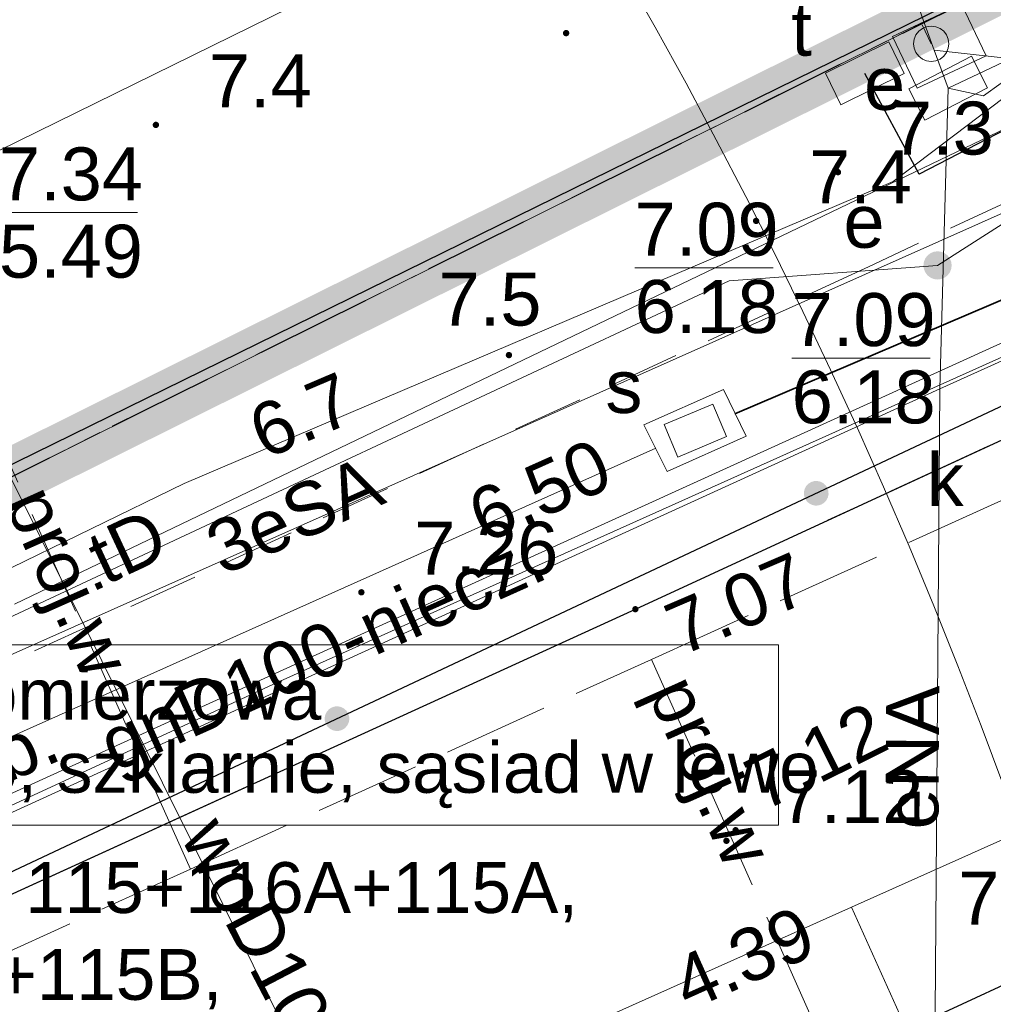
# Model space of a CAD drawing. Extents: x 5474185 to 5474933, y 5916077 to 5916824.
# Tile 195 of 256: x 5474737 to 5474751, y 5916260 to 5916274. Entities that reach past the tile are written whole.
import ezdxf
from ezdxf.enums import TextEntityAlignment as Align

# ---------------------------------------------------------------- set-up
doc = ezdxf.new("R2010")
doc.units = 0
for name, pattern in [('DASHDOT', [1, 0.5, -0.25, 0, -0.25]), ('PRZER1-1', [1, 0.5, -0.5]), ('PRZER2-1', [1.5, 1, -0.5]), ('PRZER3-1', [2, 1.5, -0.5]), ('PRZER3-2', [2.5, 1.5, -1])]:
    doc.linetypes.add(name, pattern=pattern)
doc.layers.add('1-GRAN', color=5, linetype='DASHDOT')
for name, color, linetype, lineweight in [('GESDZI', 253, 'CONTINUOUS', 18), ('GESJOB', 253, 'CONTINUOUS', 35), ('GESUZY', 253, 'CONTINUOUS', 18), ('GSLKOG', 253, 'CONTINUOUS', 35), ('GSLKRW', 253, 'CONTINUOUS', 25), ('GSPWPN', 253, 'CONTINUOUS', 13), ('GSPWPN_O', 253, 'CONTINUOUS', 13), ('GSPWPS', 253, 'CONTINUOUS', 13), ('GSPWPS_O', 253, 'CONTINUOUS', 13), ('GSSIPD', 253, 'CONTINUOUS', 18), ('GSSKOA', 253, 'CONTINUOUS', 18), ('GSSKOD', 253, 'CONTINUOUS', 18), ('GSSKOD_O', 253, 'CONTINUOUS', 18), ('GULEPR', 254, 'CONTINUOUS', 18), ('GULEPR_O', 254, 'CONTINUOUS', 18), ('GULGPR', 254, 'CONTINUOUS', 18), ('GULGPR_O', 254, 'CONTINUOUS', 18), ('GULKPR', 7, 'CONTINUOUS', 18), ('GULLOB', 254, 'CONTINUOUS', 35), ('GULSPR', 254, 'CONTINUOUS', 18), ('GULTPR', 254, 'CONTINUOUS', 18), ('GULTPR_O', 254, 'CONTINUOUS', 18), ('GULWPR', 7, 'CONTINUOUS', 18), ('GULWPR_O', 254, 'CONTINUOUS', 18), ('GUPESE', 254, 'CONTINUOUS', 18), ('GUPESE_O', 254, 'CONTINUOUS', 18), ('GUPEUT', 254, 'CONTINUOUS', 18), ('GUPEUT_O', 254, 'CONTINUOUS', 18), ('GUPISN', 253, 'CONTINUOUS', 18), ('GUPIWZ', 253, 'CONTINUOUS', 18), ('GUPIWZ_O', 253, 'CONTINUOUS', 18), ('GUPPRZ_O', 40, 'CONTINUOUS', 18), ('GUPTSZ', 253, 'CONTINUOUS', 18), ('GUPTSZ_O', 253, 'CONTINUOUS', 18), ('GUSIKP', 253, 'CONTINUOUS', 18), ('IS HP zasięg', 251, 'CONTINUOUS', 20), ('IS opis', 7, 'CONTINUOUS', 20)]:
    doc.layers.add(name, color=color, linetype=linetype, lineweight=lineweight)
doc.styles.add('Arial', font='arial.ttf')
doc.styles.add('GENERATED_STYLE_1', font='arial.ttf')

msp = doc.modelspace()

# ---------------------------------------------------------------- hatches: boundary and pattern name
at = {"layer": 'GSLKOG'}
for points in [[(5474746.630355, 5916271.636384), (5474746.585565, 5916271.645374), (5474746.544628, 5916271.665653), (5474746.510333, 5916271.695835), (5474746.48502, 5916271.733864), (5474746.470411, 5916271.777149), (5474746.467504, 5916271.822741), (5474746.476494, 5916271.867532), (5474746.496772, 5916271.908468), (5474746.526954, 5916271.942763), (5474746.564984, 5916271.968077), (5474746.608269, 5916271.982685), (5474746.653861, 5916271.985593), (5474746.698652, 5916271.976602), (5474746.739588, 5916271.956324), (5474746.773883, 5916271.926142), (5474746.799197, 5916271.888113), (5474746.813805, 5916271.844827), (5474746.816713, 5916271.799235), (5474746.807722, 5916271.754445), (5474746.787444, 5916271.713508), (5474746.757262, 5916271.679213), (5474746.719232, 5916271.6539), (5474746.675947, 5916271.639291)], [(5474746.630355, 5916271.636384), (5474746.585565, 5916271.645374), (5474746.544628, 5916271.665653), (5474746.510333, 5916271.695835), (5474746.48502, 5916271.733864), (5474746.470411, 5916271.777149), (5474746.467504, 5916271.822741), (5474746.476494, 5916271.867532), (5474746.496772, 5916271.908468), (5474746.526954, 5916271.942763), (5474746.564984, 5916271.968077), (5474746.608269, 5916271.982685), (5474746.653861, 5916271.985593), (5474746.698652, 5916271.976602), (5474746.739588, 5916271.956324), (5474746.773883, 5916271.926142), (5474746.799197, 5916271.888113), (5474746.813805, 5916271.844827), (5474746.816713, 5916271.799235), (5474746.807722, 5916271.754445), (5474746.787444, 5916271.713508), (5474746.757262, 5916271.679213), (5474746.719232, 5916271.6539), (5474746.675947, 5916271.639291)], [(5474739.897986, 5916268.331054), (5474739.853195, 5916268.340045), (5474739.812259, 5916268.360323), (5474739.777964, 5916268.390505), (5474739.75265, 5916268.428535), (5474739.738042, 5916268.47182), (5474739.735134, 5916268.517412), (5474739.744125, 5916268.562202), (5474739.764403, 5916268.603139), (5474739.794585, 5916268.637434), (5474739.832614, 5916268.662747), (5474739.8759, 5916268.677356), (5474739.921492, 5916268.680263), (5474739.966282, 5916268.671273), (5474740.007219, 5916268.650995), (5474740.041514, 5916268.620812), (5474740.066827, 5916268.582783), (5474740.081436, 5916268.539498), (5474740.084343, 5916268.493906), (5474740.075353, 5916268.449115), (5474740.055075, 5916268.408179), (5474740.024892, 5916268.373884), (5474739.986863, 5916268.34857), (5474739.943578, 5916268.333962)], [(5474739.897986, 5916268.331054), (5474739.853195, 5916268.340045), (5474739.812259, 5916268.360323), (5474739.777964, 5916268.390505), (5474739.75265, 5916268.428535), (5474739.738042, 5916268.47182), (5474739.735134, 5916268.517412), (5474739.744125, 5916268.562202), (5474739.764403, 5916268.603139), (5474739.794585, 5916268.637434), (5474739.832614, 5916268.662747), (5474739.8759, 5916268.677356), (5474739.921492, 5916268.680263), (5474739.966282, 5916268.671273), (5474740.007219, 5916268.650995), (5474740.041514, 5916268.620812), (5474740.066827, 5916268.582783), (5474740.081436, 5916268.539498), (5474740.084343, 5916268.493906), (5474740.075353, 5916268.449115), (5474740.055075, 5916268.408179), (5474740.024892, 5916268.373884), (5474739.986863, 5916268.34857), (5474739.943578, 5916268.333962)], [(5474748.737043, 5916266.667874), (5474748.692409, 5916266.677613), (5474748.651817, 5916266.698573), (5474748.618032, 5916266.729324), (5474748.593358, 5916266.767772), (5474748.579475, 5916266.811295), (5474748.577331, 5916266.856929), (5474748.587069, 5916266.901563), (5474748.608029, 5916266.942155), (5474748.638781, 5916266.97594), (5474748.677228, 5916267.000614), (5474748.720752, 5916267.014497), (5474748.766386, 5916267.016641), (5474748.81102, 5916267.006903), (5474748.851612, 5916266.985943), (5474748.885397, 5916266.955191), (5474748.910071, 5916266.916744), (5474748.923953, 5916266.87322), (5474748.926098, 5916266.827586), (5474748.916359, 5916266.782952), (5474748.895399, 5916266.74236), (5474748.864648, 5916266.708575), (5474748.8262, 5916266.683901), (5474748.782677, 5916266.670019)], [(5474748.737043, 5916266.667874), (5474748.692409, 5916266.677613), (5474748.651817, 5916266.698573), (5474748.618032, 5916266.729324), (5474748.593358, 5916266.767772), (5474748.579475, 5916266.811295), (5474748.577331, 5916266.856929), (5474748.587069, 5916266.901563), (5474748.608029, 5916266.942155), (5474748.638781, 5916266.97594), (5474748.677228, 5916267.000614), (5474748.720752, 5916267.014497), (5474748.766386, 5916267.016641), (5474748.81102, 5916267.006903), (5474748.851612, 5916266.985943), (5474748.885397, 5916266.955191), (5474748.910071, 5916266.916744), (5474748.923953, 5916266.87322), (5474748.926098, 5916266.827586), (5474748.916359, 5916266.782952), (5474748.895399, 5916266.74236), (5474748.864648, 5916266.708575), (5474748.8262, 5916266.683901), (5474748.782677, 5916266.670019)], [(5474741.950328, 5916263.475616), (5474741.905694, 5916263.485355), (5474741.865103, 5916263.506315), (5474741.831317, 5916263.537067), (5474741.806643, 5916263.575514), (5474741.792761, 5916263.619037), (5474741.790617, 5916263.664672), (5474741.800355, 5916263.709306), (5474741.821315, 5916263.749897), (5474741.852067, 5916263.783683), (5474741.890514, 5916263.808357), (5474741.934037, 5916263.822239), (5474741.979672, 5916263.824383), (5474742.024306, 5916263.814645), (5474742.064897, 5916263.793685), (5474742.098683, 5916263.762933), (5474742.123357, 5916263.724486), (5474742.137239, 5916263.680963), (5474742.139383, 5916263.635328), (5474742.129645, 5916263.590694), (5474742.108685, 5916263.550103), (5474742.077933, 5916263.516317), (5474742.039486, 5916263.491643), (5474741.995963, 5916263.477761)], [(5474741.950328, 5916263.475616), (5474741.905694, 5916263.485355), (5474741.865103, 5916263.506315), (5474741.831317, 5916263.537067), (5474741.806643, 5916263.575514), (5474741.792761, 5916263.619037), (5474741.790617, 5916263.664672), (5474741.800355, 5916263.709306), (5474741.821315, 5916263.749897), (5474741.852067, 5916263.783683), (5474741.890514, 5916263.808357), (5474741.934037, 5916263.822239), (5474741.979672, 5916263.824383), (5474742.024306, 5916263.814645), (5474742.064897, 5916263.793685), (5474742.098683, 5916263.762933), (5474742.123357, 5916263.724486), (5474742.137239, 5916263.680963), (5474742.139383, 5916263.635328), (5474742.129645, 5916263.590694), (5474742.108685, 5916263.550103), (5474742.077933, 5916263.516317), (5474742.039486, 5916263.491643), (5474741.995963, 5916263.477761)]]:
    msp.add_hatch(color=256, dxfattribs=at).paths.add_polyline_path(points)
at = {"layer": 'GSPWPN'}
for points in [[(5474745.21, 5916273.315), (5474745.198353, 5916273.316533), (5474745.1875, 5916273.321029), (5474745.17818, 5916273.32818), (5474745.171029, 5916273.3375), (5474745.166533, 5916273.348353), (5474745.165, 5916273.36), (5474745.166533, 5916273.371647), (5474745.171029, 5916273.3825), (5474745.17818, 5916273.39182), (5474745.1875, 5916273.398971), (5474745.198353, 5916273.403467), (5474745.21, 5916273.405), (5474745.221647, 5916273.403467), (5474745.2325, 5916273.398971), (5474745.24182, 5916273.39182), (5474745.248971, 5916273.3825), (5474745.253467, 5916273.371647), (5474745.255, 5916273.36), (5474745.253467, 5916273.348353), (5474745.248971, 5916273.3375), (5474745.24182, 5916273.32818), (5474745.2325, 5916273.321029), (5474745.221647, 5916273.316533)], [(5474739.4, 5916272.015), (5474739.388353, 5916272.016533), (5474739.3775, 5916272.021029), (5474739.36818, 5916272.02818), (5474739.361029, 5916272.0375), (5474739.356533, 5916272.048353), (5474739.355, 5916272.06), (5474739.356533, 5916272.071647), (5474739.361029, 5916272.0825), (5474739.36818, 5916272.09182), (5474739.3775, 5916272.098971), (5474739.388353, 5916272.103467), (5474739.4, 5916272.105), (5474739.411647, 5916272.103467), (5474739.4225, 5916272.098971), (5474739.43182, 5916272.09182), (5474739.438971, 5916272.0825), (5474739.443467, 5916272.071647), (5474739.445, 5916272.06), (5474739.443467, 5916272.048353), (5474739.438971, 5916272.0375), (5474739.43182, 5916272.02818), (5474739.4225, 5916272.021029), (5474739.411647, 5916272.016533)], [(5474749.06, 5916271.345), (5474749.048353, 5916271.346533), (5474749.0375, 5916271.351029), (5474749.02818, 5916271.35818), (5474749.021029, 5916271.3675), (5474749.016533, 5916271.378353), (5474749.015, 5916271.39), (5474749.016533, 5916271.401647), (5474749.021029, 5916271.4125), (5474749.02818, 5916271.42182), (5474749.0375, 5916271.428971), (5474749.048353, 5916271.433467), (5474749.06, 5916271.435), (5474749.071647, 5916271.433467), (5474749.0825, 5916271.428971), (5474749.09182, 5916271.42182), (5474749.098971, 5916271.4125), (5474749.103467, 5916271.401647), (5474749.105, 5916271.39), (5474749.103467, 5916271.378353), (5474749.098971, 5916271.3675), (5474749.09182, 5916271.35818), (5474749.0825, 5916271.351029), (5474749.071647, 5916271.346533)], [(5474747.9, 5916270.655), (5474747.888353, 5916270.656533), (5474747.8775, 5916270.661029), (5474747.86818, 5916270.66818), (5474747.861029, 5916270.6775), (5474747.856533, 5916270.688353), (5474747.855, 5916270.7), (5474747.856533, 5916270.711647), (5474747.861029, 5916270.7225), (5474747.86818, 5916270.73182), (5474747.8775, 5916270.738971), (5474747.888353, 5916270.743467), (5474747.9, 5916270.745), (5474747.911647, 5916270.743467), (5474747.9225, 5916270.738971), (5474747.93182, 5916270.73182), (5474747.938971, 5916270.7225), (5474747.943467, 5916270.711647), (5474747.945, 5916270.7), (5474747.943467, 5916270.688353), (5474747.938971, 5916270.6775), (5474747.93182, 5916270.66818), (5474747.9225, 5916270.661029), (5474747.911647, 5916270.656533)], [(5474744.4, 5916268.755), (5474744.388353, 5916268.756533), (5474744.3775, 5916268.761029), (5474744.36818, 5916268.76818), (5474744.361029, 5916268.7775), (5474744.356533, 5916268.788353), (5474744.355, 5916268.8), (5474744.356533, 5916268.811647), (5474744.361029, 5916268.8225), (5474744.36818, 5916268.83182), (5474744.3775, 5916268.838971), (5474744.388353, 5916268.843467), (5474744.4, 5916268.845), (5474744.411647, 5916268.843467), (5474744.4225, 5916268.838971), (5474744.43182, 5916268.83182), (5474744.438971, 5916268.8225), (5474744.443467, 5916268.811647), (5474744.445, 5916268.8), (5474744.443467, 5916268.788353), (5474744.438971, 5916268.7775), (5474744.43182, 5916268.76818), (5474744.4225, 5916268.761029), (5474744.411647, 5916268.756533)]]:
    msp.add_hatch(color=256, dxfattribs=at).paths.add_polyline_path(points)
at = {"layer": 'GSPWPS'}
for points in [[(5474742.31, 5916265.395), (5474742.298353, 5916265.396533), (5474742.2875, 5916265.401029), (5474742.27818, 5916265.40818), (5474742.271029, 5916265.4175), (5474742.266533, 5916265.428353), (5474742.265, 5916265.44), (5474742.266533, 5916265.451647), (5474742.271029, 5916265.4625), (5474742.27818, 5916265.47182), (5474742.2875, 5916265.478971), (5474742.298353, 5916265.483467), (5474742.31, 5916265.485), (5474742.321647, 5916265.483467), (5474742.3325, 5916265.478971), (5474742.34182, 5916265.47182), (5474742.348971, 5916265.4625), (5474742.353467, 5916265.451647), (5474742.355, 5916265.44), (5474742.353467, 5916265.428353), (5474742.348971, 5916265.4175), (5474742.34182, 5916265.40818), (5474742.3325, 5916265.401029), (5474742.321647, 5916265.396533)], [(5474746.19, 5916265.155), (5474746.178353, 5916265.156533), (5474746.1675, 5916265.161029), (5474746.15818, 5916265.16818), (5474746.151029, 5916265.1775), (5474746.146533, 5916265.188353), (5474746.145, 5916265.2), (5474746.146533, 5916265.211647), (5474746.151029, 5916265.2225), (5474746.15818, 5916265.23182), (5474746.1675, 5916265.238971), (5474746.178353, 5916265.243467), (5474746.19, 5916265.245), (5474746.201647, 5916265.243467), (5474746.2125, 5916265.238971), (5474746.22182, 5916265.23182), (5474746.228971, 5916265.2225), (5474746.233467, 5916265.211647), (5474746.235, 5916265.2), (5474746.233467, 5916265.188353), (5474746.228971, 5916265.1775), (5474746.22182, 5916265.16818), (5474746.2125, 5916265.161029), (5474746.201647, 5916265.156533)], [(5474747.61, 5916262.025), (5474747.598353, 5916262.026533), (5474747.5875, 5916262.031029), (5474747.57818, 5916262.03818), (5474747.571029, 5916262.0475), (5474747.566533, 5916262.058353), (5474747.565, 5916262.07), (5474747.566533, 5916262.081647), (5474747.571029, 5916262.0925), (5474747.57818, 5916262.10182), (5474747.5875, 5916262.108971), (5474747.598353, 5916262.113467), (5474747.61, 5916262.115), (5474747.621647, 5916262.113467), (5474747.6325, 5916262.108971), (5474747.64182, 5916262.10182), (5474747.648971, 5916262.0925), (5474747.653467, 5916262.081647), (5474747.655, 5916262.07), (5474747.653467, 5916262.058353), (5474747.648971, 5916262.0475), (5474747.64182, 5916262.03818), (5474747.6325, 5916262.031029), (5474747.621647, 5916262.026533)], [(5474747.48, 5916261.875), (5474747.468353, 5916261.876533), (5474747.4575, 5916261.881029), (5474747.44818, 5916261.88818), (5474747.441029, 5916261.8975), (5474747.436533, 5916261.908353), (5474747.435, 5916261.92), (5474747.436533, 5916261.931647), (5474747.441029, 5916261.9425), (5474747.44818, 5916261.95182), (5474747.4575, 5916261.958971), (5474747.468353, 5916261.963467), (5474747.48, 5916261.965), (5474747.491647, 5916261.963467), (5474747.5025, 5916261.958971), (5474747.51182, 5916261.95182), (5474747.518971, 5916261.9425), (5474747.523467, 5916261.931647), (5474747.525, 5916261.92), (5474747.523467, 5916261.908353), (5474747.518971, 5916261.8975), (5474747.51182, 5916261.88818), (5474747.5025, 5916261.881029), (5474747.491647, 5916261.876533)]]:
    msp.add_hatch(color=256, dxfattribs=at).paths.add_polyline_path(points)
at = {"layer": 'GUPEUT'}
msp.add_hatch(color=256, dxfattribs=at).paths.add_polyline_path([(5474750.469544, 5916269.870001), (5474750.417796, 5916269.876934), (5474750.369606, 5916269.897023), (5474750.328257, 5916269.928901), (5474750.296567, 5916269.970395), (5474750.276697, 5916270.018677), (5474750.270001, 5916270.070456), (5474750.276934, 5916270.122204), (5474750.297023, 5916270.170394), (5474750.328901, 5916270.211743), (5474750.370395, 5916270.243433), (5474750.418677, 5916270.263303), (5474750.470456, 5916270.269999), (5474750.522204, 5916270.263066), (5474750.570394, 5916270.242977), (5474750.611743, 5916270.211099), (5474750.643433, 5916270.169605), (5474750.663303, 5916270.121323), (5474750.669999, 5916270.069544), (5474750.663066, 5916270.017796), (5474750.642977, 5916269.969606), (5474750.611099, 5916269.928257), (5474750.569605, 5916269.896567), (5474750.521323, 5916269.876697)])

# ---------------------------------------------------------------- linework, layer by layer
at = {"layer": '1-GRAN', "ltscale": 5, "const_width": 0.8, "elevation": 10.08}
msp.add_lwpolyline([(5474751.83, 5916275.64), (5474751.14, 5916273.94), (5474644.79, 5916221), (5474615.29, 5916258.3), (5474592.4, 5916287.8), (5474563.35, 5916264.64), (5474560.03, 5916268.81), (5474550.58, 5916262.91), (5474454.86, 5916375.82)], dxfattribs=at)
at = {"layer": 'GESDZI', "linetype": 'Continuous', "lineweight": 13}
for p, q in [((5474751.14, 5916273.94, 10.22), (5474644.79, 5916221, 10.22)), ((5474644.79, 5916221, 10.22), (5474751.14, 5916273.94, 10.22))]:
    msp.add_line(p, q, dxfattribs=at)
at = {"layer": 'GESJOB', "linetype": 'PRZER3-2', "lineweight": 30}
msp.add_line((5474644.79, 5916221, 10.22), (5474751.14, 5916273.94, 10.22), dxfattribs=at)
msp.add_line((5474644.79, 5916221, 10.22), (5474751.14, 5916273.94, 10.22), dxfattribs=at)
at = {"layer": 'GESUZY', "linetype": 'PRZER1-1', "lineweight": 13}
for p, q in [((5474644.79, 5916221, 10.08), (5474751.14, 5916273.94, 10.08)), ((5474751.14, 5916273.94, 10.08), (5474644.79, 5916221, 10.08))]:
    msp.add_line(p, q, dxfattribs=at)
at = {"layer": 'GSLKOG', "linetype": 'Continuous', "lineweight": 30}
for p, q in [((5474751.06, 5916273.98, 10.18), (5474701.83, 5916249.81, 10.18)), ((5474752.68, 5916268.69, 10.18), (5474731.25, 5916258.61, 10.18))]:
    msp.add_line(p, q, dxfattribs=at)
at = {"layer": 'GSLKRW', "linetype": 'Continuous', "lineweight": 30}
for p, q in [((5474746.19, 5916265.2, 10.18), (5474752.98, 5916268.34, 10.18)), ((5474734.06, 5916259.66, 10.18), (5474746.19, 5916265.2, 10.18))]:
    msp.add_line(p, q, dxfattribs=at)
at = {"layer": 'GSLKRW', "linetype": 'Continuous', "lineweight": 30, "elevation": 10.18, "flags": 128}
msp.add_lwpolyline([(5474661.05, 5916216.2), (5474669.32, 5916220.5), (5474673.93, 5916222.81), (5474688.7, 5916230.19), (5474694.17, 5916232.96), (5474712.09, 5916241.76), (5474716.3, 5916243.77), (5474721.6, 5916246.29), (5474728.77, 5916249.5), (5474732.86, 5916251.44), (5474746.45, 5916257.67), (5474747.62, 5916258.16), (5474750.63, 5916259.52), (5474751.73, 5916260.03), (5474758.07, 5916262.88), (5474762.81, 5916264.97), (5474765.5, 5916266.15), (5474768.21, 5916267.41), (5474774.66, 5916270.29), (5474785.53, 5916275.01)], dxfattribs=at)
at = {"layer": 'GSSIPD', "linetype": 'Continuous', "lineweight": 13}
for p, q in [((5474749.83, 5916273.31, 10.18), (5474750.81, 5916273.77, 10.18)), ((5474750.81, 5916273.77, 10.18), (5474751.16, 5916273.04, 10.18)), ((5474750.18, 5916272.58, 10.18), (5474749.83, 5916273.31, 10.18)), ((5474751.16, 5916273.04, 10.18), (5474750.18, 5916272.58, 10.18))]:
    msp.add_line(p, q, dxfattribs=at)
at = {"layer": 'GSSKOA', "linetype": 'PRZER3-1', "lineweight": 13}
for p, q in [((5474752.98, 5916268.34, 10.18), (5474746.19, 5916265.2, 10.18)), ((5474746.19, 5916265.2, 10.18), (5474734.06, 5916259.66, 10.18)), ((5474750.63, 5916259.52, 10.18), (5474751.73, 5916260.03, 10.18))]:
    msp.add_line(p, q, dxfattribs=at)
at = {"layer": 'GSSKOA', "linetype": 'PRZER3-1', "lineweight": 13, "elevation": 10.18}
msp.add_lwpolyline([(5474661.05, 5916216.2), (5474669.32, 5916220.5), (5474673.93, 5916222.81), (5474688.7, 5916230.19), (5474694.17, 5916232.96), (5474712.09, 5916241.76), (5474716.3, 5916243.77), (5474721.6, 5916246.29), (5474728.77, 5916249.5), (5474732.86, 5916251.44), (5474746.45, 5916257.67), (5474747.62, 5916258.16), (5474750.63, 5916259.52), (5474751.73, 5916260.03), (5474758.07, 5916262.88), (5474762.81, 5916264.97), (5474765.5, 5916266.15), (5474768.21, 5916267.41), (5474774.66, 5916270.29), (5474785.53, 5916275.01)], dxfattribs=at)
at = {"layer": 'GSSKOD', "linetype": 'PRZER2-1', "lineweight": 13}
for p, q in [((5474751.56, 5916271.02, 10.18), (5474749.49, 5916270.05, 10.18)), ((5474749.49, 5916270.05, 10.18), (5474733.43, 5916262.65, 10.18)), ((5474746.19, 5916265.2, 10.18), (5474752.98, 5916268.34, 10.18)), ((5474734.06, 5916259.66, 10.18), (5474746.19, 5916265.2, 10.18))]:
    msp.add_line(p, q, dxfattribs=at)
at = {"layer": 'GULEPR', "linetype": 'Continuous', "lineweight": 13}
for p, q in [((5474739.42, 5916304.95, 10.14), (5474750.29, 5916273.48, 10.14)), ((5474796.45, 5916290.89, 10.14), (5474701.21, 5916248.45, 10.14)), ((5474750.62, 5916272.58, 10.14), (5474765.75, 5916279.76, 10.14)), ((5474750.29, 5916273.48, 10.14), (5474750.42, 5916273.12, 10.14)), ((5474750.47, 5916270.07, 10.14), (5474754.78, 5916272.83, 10.14)), ((5474751.12, 5916272.47, 10.14), (5474750.62, 5916272.58, 10.14)), ((5474751.37, 5916272.65, 10.14), (5474751.12, 5916272.47, 10.14)), ((5474747.52, 5916269.85, 10.14), (5474750.47, 5916270.07, 10.14)), ((5474709.32, 5916251.99, 10.14), (5474747.52, 5916269.85, 10.14)), ((5474753.71, 5916269.78, 10.14), (5474750.5, 5916268.32, 10.14))]:
    msp.add_line(p, q, dxfattribs=at)
at = {"layer": 'GULEPR', "linetype": 'Continuous', "lineweight": 18, "elevation": 10.14, "flags": 128}
for points in [[(5474750.42, 5916273.12), (5474750.29, 5916273.48)], [(5474750.62, 5916272.58), (5474750.42, 5916273.12)], [(5474750.42, 5916273.12), (5474777.88, 5916270.07)], [(5474750.5, 5916268.32), (5474750.62, 5916272.58)], [(5474750.5, 5916268.32), (5474712.95, 5916251.18)], [(5474750.41, 5916255.7), (5474750.5, 5916268.32)]]:
    msp.add_lwpolyline(points, dxfattribs=at)
at = {"layer": 'GULGPR', "linetype": 'Continuous', "lineweight": 13}
for p, q in [((5474741.12, 5916264.16, 10.14), (5474775.02, 5916279.39, 10.14)), ((5474715.16, 5916252.49, 10.14), (5474753.06, 5916269.74, 10.14)), ((5474722.29, 5916255.48, 10.14), (5474741.12, 5916264.16, 10.14))]:
    msp.add_line(p, q, dxfattribs=at)
at = {"layer": 'GULKPR', "linetype": 'Continuous', "lineweight": 18, "elevation": 10.14, "flags": 128}
for points in [[(5474749.25, 5916260.98), (5474765.57, 5916268.28)], [(5474730.9, 5916252.77), (5474749.25, 5916260.98)], [(5474754.05, 5916250.31), (5474749.25, 5916260.98)]]:
    msp.add_lwpolyline(points, dxfattribs=at)
at = {"layer": 'GULLOB', "linetype": 'Continuous', "lineweight": 30}
for p, q in [((5474753.1, 5916272.86, 10.12), (5474750.21, 5916271.36, 10.12)), ((5474750.21, 5916271.36, 10.12), (5474749.44, 5916272.79, 10.12))]:
    msp.add_line(p, q, dxfattribs=at)
at = {"layer": 'GULLOB', "linetype": 'Continuous', "lineweight": 35, "elevation": 10.12, "flags": 128}
msp.add_lwpolyline([(5474764.5, 5916275.18), (5474747.6, 5916267.97)], dxfattribs=at)
at = {"layer": 'GULSPR', "linetype": 'Continuous', "lineweight": 13}
msp.add_line((5474746.48, 5916267.48, 10.14), (5474705.74, 5916249.25, 10.14), dxfattribs=at)
at = {"layer": 'GULSPR', "linetype": 'Continuous', "lineweight": 18, "elevation": 10.14, "flags": 128}
msp.add_lwpolyline([(5474764.5, 5916275.18), (5474747.6, 5916267.97)], dxfattribs=at)
at = {"layer": 'GULTPR', "linetype": 'Continuous', "lineweight": 13}
for p, q in [((5474753.59, 5916274.1, 10.14), (5474749.84, 5916271.26, 10.14)), ((5474753.1, 5916272.86, 10.14), (5474750.21, 5916271.36, 10.14)), ((5474737.4, 5916265.27, 10.14), (5474753.08, 5916272.8, 10.14)), ((5474750.21, 5916271.36, 10.14), (5474749.44, 5916272.79, 10.14)), ((5474749.84, 5916271.26, 10.14), (5474739.8, 5916266.98, 10.14)), ((5474739.8, 5916266.98, 10.14), (5474713.48, 5916254.17, 10.14))]:
    msp.add_line(p, q, dxfattribs=at)
at = {"layer": 'GULWPR', "linetype": 'Continuous', "lineweight": 13}
msp.add_line((5474745.91, 5916275.99, 10.14), (5474719.22, 5916262.88, 10.14), dxfattribs=at)
at = {"layer": 'GULWPR', "linetype": 'PRZER3-1', "lineweight": 13}
for p, q in [((5474746.42, 5916264.49, 10.14), (5474765.01, 5916272.94, 10.14)), ((5474739.89, 5916261.52, 10.14), (5474746.42, 5916264.49, 10.14)), ((5474746.42, 5916264.49, 10.14), (5474750.21, 5916256, 10.14)), ((5474729.53, 5916256.82, 10.14), (5474739.89, 5916261.52, 10.14))]:
    msp.add_line(p, q, dxfattribs=at)
at = {"layer": 'GULWPR', "linetype": 'PRZER3-1', "lineweight": 18, "elevation": 10.14}
msp.add_lwpolyline([(5474739.89, 5916261.52), (5474736.4, 5916269.34)], dxfattribs=at)
at = {"layer": 'GULWPR', "linetype": 'Continuous', "lineweight": 18, "elevation": 10.14, "flags": 128}
msp.add_lwpolyline([(5474742.92, 5916255.85), (5474737.35, 5916267.05)], dxfattribs=at)
at = {"layer": 'GUPESE'}
msp.add_3dface([(5474750.290451, 5916272.12845, 10.16), (5474750.061031, 5916272.572709, 10.16), (5474750.949549, 5916273.03155, 10.16), (5474751.178969, 5916272.587291, 10.16)], dxfattribs=at)
at = {"layer": 'GUPISN', "linetype": 'PRZER1-1', "lineweight": 18, "elevation": 10.16}
msp.add_lwpolyline([(5474749.82, 5916274.38), (5474750.38, 5916273.21)], dxfattribs=at)
at = {"layer": 'GUPISN', "elevation": 10.16, "flags": 128}
msp.add_lwpolyline([(5474750.38, 5916273.46), (5474750.444705, 5916273.451481), (5474750.505, 5916273.426506), (5474750.556777, 5916273.386777), (5474750.596506, 5916273.335), (5474750.621481, 5916273.274705), (5474750.63, 5916273.21), (5474750.621481, 5916273.145295), (5474750.596506, 5916273.085), (5474750.556777, 5916273.033223), (5474750.505, 5916272.993494), (5474750.444705, 5916272.968519), (5474750.38, 5916272.96), (5474750.315295, 5916272.968519), (5474750.255, 5916272.993494), (5474750.203223, 5916273.033223), (5474750.163494, 5916273.085), (5474750.138519, 5916273.145295), (5474750.13, 5916273.21), (5474750.138519, 5916273.274705), (5474750.163494, 5916273.335), (5474750.203223, 5916273.386777), (5474750.255, 5916273.426506), (5474750.315295, 5916273.451481), (5474750.38, 5916273.46)], close=True, dxfattribs=at)
at = {"layer": 'GUPIWZ'}
msp.add_3dface([(5474746.597429, 5916267.815182, 10.18), (5474747.288849, 5916268.105765, 10.18), (5474747.482571, 5916267.644818, 10.18), (5474746.791151, 5916267.354235, 10.18)], dxfattribs=at)
at = {"layer": 'GUPPRZ_O', "linetype": 'Continuous', "lineweight": 13, "elevation": 10.8, "flags": 128}
for points in [[(5474737.178071, 5916270.818499), (5474739.138071, 5916270.818498)], [(5474746.180942, 5916270.035375), (5474748.140942, 5916270.035375)], [(5474748.404084, 5916268.755156), (5474750.364084, 5916268.755156)]]:
    msp.add_lwpolyline(points, dxfattribs=at)
at = {"layer": 'GUPTSZ'}
msp.add_3dface([(5474749.101309, 5916272.345266, 10.16), (5474748.880998, 5916272.794112, 10.16), (5474749.778691, 5916273.234734, 10.16), (5474749.999002, 5916272.785888, 10.16)], dxfattribs=at)
at = {"layer": 'GUSIKP', "linetype": 'Continuous', "lineweight": 13}
for p, q in [((5474746.31, 5916267.81, 10.14), (5474747.44, 5916268.31, 10.14)), ((5474747.44, 5916268.31, 10.14), (5474747.76, 5916267.65, 10.14)), ((5474746.64, 5916267.15, 10.14), (5474746.31, 5916267.81, 10.14)), ((5474747.76, 5916267.65, 10.14), (5474746.64, 5916267.15, 10.14))]:
    msp.add_line(p, q, dxfattribs=at)
at = {"layer": 'IS HP zasięg', "lineweight": 15, "ltscale": 0.7}
msp.add_circle((5474680.96, 5916236.9), 75, dxfattribs=at)
msp.add_circle((5474680.96, 5916236.9), 75, dxfattribs=at)
at = {"layer": 'IS opis', "elevation": -10.8}
msp.add_lwpolyline([(5474724.668978, 5916264.693474), (5474748.218978, 5916264.693474), (5474748.218978, 5916262.143474), (5474724.668978, 5916262.143474)], close=True, dxfattribs=at)

# ---------------------------------------------------------------- texts
at = {"layer": 'GSPWPN_O', "linetype": 'Continuous', "lineweight": 0, "style": 'Arial'}
for s, p in [('7.4', (5474740.15, 5916272.31, 10.8)), ('7.3', (5474749.81, 5916271.64, 10.8)), ('7.4', (5474748.65, 5916270.95, 10.8)), ('7.5', (5474743.403827, 5916269.217901, 10.8))]:
    msp.add_text(s, height=0.75, dxfattribs=at).set_placement(p)
at = {"layer": 'GSPWPS_O', "linetype": 'Continuous', "lineweight": 0, "style": 'Arial'}
for s, p in [('7.26', (5474743.06, 5916265.69, 10.8)), ('7.12', (5474748.23, 5916262.17, 10.8))]:
    msp.add_text(s, height=0.75, dxfattribs=at).set_placement(p)
for s, rotation, p in [('7.07', 23.256292, (5474746.839259, 5916264.53214, 10.8)), ('7.12', 26.46558, (5474748.001811, 5916262.331193, 10.8))]:
    msp.add_text(s, height=0.75, rotation=rotation, dxfattribs=at).set_placement(p)
at = {"layer": 'GSSKOD_O', "linetype": 'Continuous', "lineweight": 0, "style": 'Arial'}
msp.add_text('ch.pb.', height=0.75, rotation=23.061605, dxfattribs=at).set_placement((5474736.785667, 5916262.522834, 10.8), align=Align.CENTER)
at = {"layer": 'GULEPR_O', "linetype": 'Continuous', "lineweight": 0, "style": 'Arial'}
for s, rotation, p in [('3eSA', 24.017968, (5474741.51328, 5916266.194222, 10.8)), ('eNA', 89.584259, (5474750.48702, 5916263.097846, 10.8))]:
    msp.add_text(s, height=0.75, rotation=rotation, dxfattribs=at).set_placement(p, align=Align.CENTER)
at = {"layer": 'GULGPR_O', "linetype": 'Continuous', "lineweight": 0, "style": 'Arial'}
msp.add_text('gnD100-niecz.', height=0.75, rotation=24.18151, dxfattribs=at).set_placement((5474741.906154, 5916264.270653, 10.8), align=Align.CENTER)
at = {"layer": 'GULTPR_O', "linetype": 'Continuous', "lineweight": 0, "style": 'Arial'}
msp.add_text('tD', height=0.75, rotation=24.956764, dxfattribs=at).set_placement((5474739.154451, 5916265.755147, 10.8), align=Align.CENTER)
at = {"layer": 'GULWPR_O', "linetype": 'Continuous', "lineweight": 0, "style": 'Arial'}
for s, rotation, p in [('proj.w ', 294.050822, (5474737.877, 5916265.310394, 10.8)), ('proj.w ', 294.056347, (5474746.974713, 5916262.625722, 10.8)), ('woD100', 297.562229, (5474740.625849, 5916260.282659, 10.8))]:
    msp.add_text(s, height=0.75, rotation=rotation, dxfattribs=at).set_placement(p, align=Align.CENTER)
at = {"layer": 'GUPESE_O', "linetype": 'Continuous', "lineweight": 0, "style": 'Arial'}
msp.add_text('e', height=0.75, dxfattribs=at).set_placement((5474750.01117, 5916272.273029, 10.8), align=Align.RIGHT)
at = {"layer": 'GUPEUT_O', "linetype": 'Continuous', "lineweight": 0, "style": 'Arial'}
msp.add_text('e', height=0.75, dxfattribs=at).set_placement((5474749.72, 5916270.32, 10.8), align=Align.RIGHT)
at = {"layer": 'GUPIWZ_O', "linetype": 'Continuous', "lineweight": 0, "style": 'Arial'}
for s, p in [('s', (5474746.29, 5916267.98, 10.8)), ('k', (5474750.84, 5916266.66, 10.8))]:
    msp.add_text(s, height=0.75, dxfattribs=at).set_placement(p, align=Align.RIGHT)
at = {"layer": 'GUPPRZ_O', "linetype": 'Continuous', "lineweight": 0, "style": 'Arial'}
for s, p in [('7.34', (5474737.178071, 5916270.990999, 10.8)), ('7.09', (5474746.180942, 5916270.207875, 10.8)), ('5.49', (5474737.178071, 5916269.895999, 10.8)), ('6.18', (5474746.180942, 5916269.112875, 10.8)), ('7.09', (5474748.404084, 5916268.927656, 10.8)), ('6.18', (5474748.404084, 5916267.832656, 10.8)), ('7.10', (5474750.762635, 5916260.733731, 10.8))]:
    msp.add_text(s, height=0.75, dxfattribs=at).set_placement(p)
for s, rotation, p in [('6.7', 23.088297, (5474742.278259, 5916267.887561, 10.8)), ('6.50', 24.106487, (5474745.916206, 5916266.956085, 10.8))]:
    msp.add_text(s, height=0.75, rotation=rotation, dxfattribs=at).set_placement(p, align=Align.RIGHT)
msp.add_text('4.39', height=0.75, rotation=24.118727, dxfattribs=at).set_placement((5474746.939149, 5916259.502319, 10.8))
at = {"layer": 'GUPTSZ_O', "linetype": 'Continuous', "lineweight": 0, "style": 'Arial'}
msp.add_text('t', height=0.75, dxfattribs=at).set_placement((5474748.69, 5916273.04, 10.8), align=Align.RIGHT)
at = {"layer": 'IS opis', "style": 'GENERATED_STYLE_1'}
for s, p in [('Przyłącze nr1; studnia wodomierzowa', (5474724.860608, 5916263.635824, -10.8)), ('3 wodomierze: budynek 115, szklarnie, sąsiad w lewo', (5474724.860608, 5916262.599519, -10.8)), ('Proj : wodomierze: budynek 115+116A+115A, ', (5474724.860608, 5916260.897164, -10.8)), ('Proj : wodomierz :szklarnie +115B,', (5474724.830444, 5916259.66707, -10.86))]:
    msp.add_text(s, height=0.72, rotation=0.001166, dxfattribs=at).set_placement(p)

doc.saveas('drawing.dxf')
